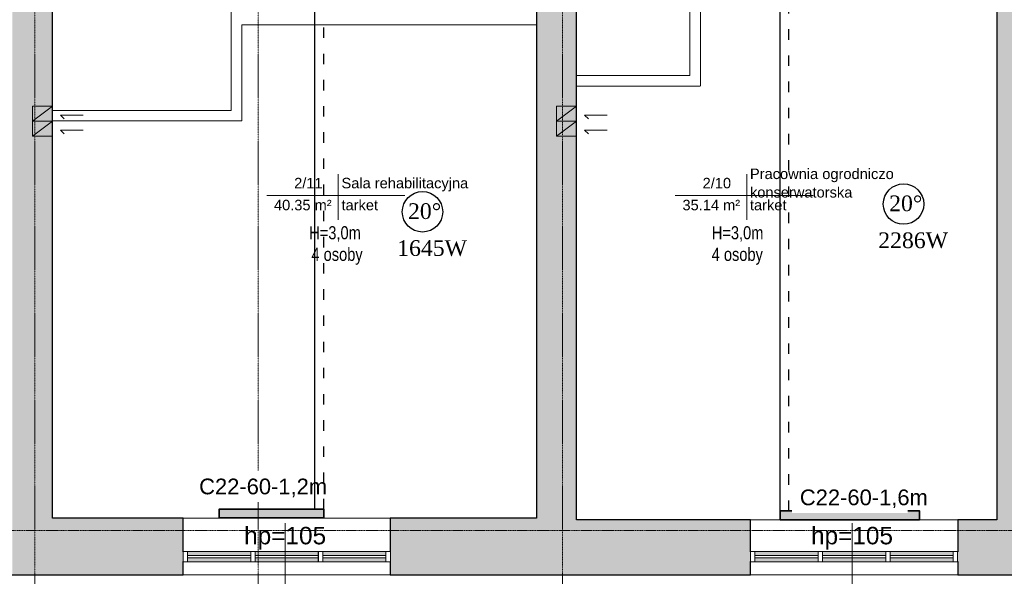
# Model space of a CAD drawing. Header units: inches. Extents: x -112469 to 885939, y -131046 to 286269.
# Tile 97 of 138: x 129918 to 141208, y -115982 to -109603. Entities that reach past the tile are written whole.
import ezdxf

# ---------------------------------------------------------------- set-up
doc = ezdxf.new("R2010")
doc.units = ezdxf.units.IN
doc.header["$MEASUREMENT"] = 0
for name, pattern in [('ACAD_ISO03W100', [30, 12, -18]), ('Linia siatki', [0.9925, 0.47, -0.2175, 0.0875, -0.2175]), ('Ukryty', [0.714375, 0.47625, -0.238125])]:
    doc.linetypes.add(name, pattern=pattern)
for name, color, linetype, lineweight in [('_IS_CO grzejniki', 1, 'Continuous', 35), ('_IS_CO opis', 26, 'Continuous', 25), ('_IS_CO powrót', 5, 'ACAD_ISO03W100', 30), ('_IS_CO zasilenie', 1, 'Continuous', 30), ('A-AREA-IDEN', 251, 'Continuous', 9), ('A-DETL', 251, 'Continuous', 9), ('A-DETL-HDLN', 251, 'Ukryty', 9), ('A-DETL-THIN', 251, 'Continuous', 9), ('A-GLAZ', 251, 'Continuous', 9), ('A-WALL', 251, 'Continuous', 9), ('A-WALL-PATT', 254, 'Continuous', 25), ('G-ANNO-TEXT', 251, 'Continuous', 9), ('I-WALL', 251, 'Continuous', 9), ('S-GRID', 251, 'Continuous', 9)]:
    doc.layers.add(name, color=color, linetype=linetype, lineweight=lineweight)
doc.styles.add('Arial', font='arial.ttf', dxfattribs={"height": 25})
doc.styles.add('Arial_1', font='arial.ttf', dxfattribs={"height": 12})
doc.styles.add('Arial_4', font='arial.ttf', dxfattribs={"width": 0.8, "height": 18})
doc.styles.add('Arial_5', font='arial.ttf', dxfattribs={"height": 20})
doc.styles.add('krzysiek', font='times.ttf')

# ---------------------------------------------------------------- blocks, each defined once
blk = doc.blocks.new('Etyk_pom_1_mala - Etyk_pom_1_mala-219433-6_Poziom posadzka II pietra')
at = {"layer": 'A-AREA-IDEN'}
for p, q in [((-0.096, 0.144), (-0.096, -0.378)), ((-0.915, -0.101), (0.666, -0.101))]:
    blk.add_line(p, q, dxfattribs=at)
blk = doc.blocks.new('Aluminum_2 szybowe - 160x140 wymiana-631481-6_Poziom posadzka II pietra')
at = {"layer": 'A-GLAZ'}
h = blk.add_hatch(color=256, dxfattribs=at)
h.paths.add_polyline_path([(-132.1, -19.2), (-59.7, -19.2), (-59.7, -14.7), (-132.1, -14.7)])
h.paths.add_polyline_path([(-132.1, -12.2), (-59.7, -12.2), (-59.7, -7.7), (-132.1, -7.7)])
h = blk.add_hatch(color=256, dxfattribs=at)
h.paths.add_polyline_path([(17.8, -19.2), (17.8, -14.7), (-54.6, -14.7), (-54.6, -19.2)])
h.paths.add_polyline_path([(-54.6, -12.2), (17.8, -12.2), (17.8, -7.7), (-54.6, -7.7)])
at = {"layer": 'A-GLAZ', "lineweight": 18}
for p, q in [((-137.2, -7.7), (-132.1, -7.7)), ((-137.2, -19.2), (-137.2, -7.7)), ((-132.1, -7.7), (-132.1, -19.2)), ((-59.7, -7.7), (-54.6, -7.7)), ((-59.7, -19.2), (-59.7, -7.7)), ((-54.6, -7.7), (-54.6, -19.2)), ((17.8, -7.7), (22.8, -7.7)), ((17.8, -19.2), (17.8, -7.7)), ((22.8, -7.7), (22.8, -19.2)), ((-132.1, -19.2), (-137.2, -19.2)), ((-132.1, -12.2), (-59.7, -12.2)), ((-132.1, -14.7), (-132.1, -12.2)), ((-59.7, -14.7), (-132.1, -14.7)), ((-59.7, -12.2), (-59.7, -14.7)), ((-54.6, -19.2), (-59.7, -19.2)), ((-54.6, -12.2), (17.8, -12.2)), ((-54.6, -14.7), (-54.6, -12.2)), ((17.8, -14.7), (-54.6, -14.7)), ((17.8, -12.2), (17.8, -14.7)), ((22.8, -19.2), (17.8, -19.2))]:
    blk.add_line(p, q, dxfattribs=at)
at = {"layer": 'A-GLAZ'}
for p, q in [((-59.7, -7.7), (-132.1, -7.7)), ((17.8, -7.7), (-54.6, -7.7)), ((-132.1, -19.2), (-59.7, -19.2)), ((-54.6, -19.2), (17.8, -19.2))]:
    blk.add_line(p, q, dxfattribs=at)
blk = doc.blocks.new('Aluminum_2 szybowe - 160x140 wymiana-631342-6_Poziom posadzka II pietra')
at = {"layer": 'A-GLAZ'}
h = blk.add_hatch(color=256, dxfattribs=at)
h.paths.add_polyline_path([(-59.7, 20.2), (-132.1, 20.2), (-132.1, 15.7), (-59.7, 15.7)])
h.paths.add_polyline_path([(-132.1, 13.2), (-132.1, 8.7), (-59.7, 8.7), (-59.7, 13.2)])
h = blk.add_hatch(color=256, dxfattribs=at)
h.paths.add_polyline_path([(-54.6, 20.2), (-54.6, 15.7), (17.8, 15.7), (17.8, 20.2)])
h.paths.add_polyline_path([(-54.6, 13.2), (-54.6, 8.7), (17.8, 8.7), (17.8, 13.2)])
at = {"layer": 'A-GLAZ', "lineweight": 18}
for p, q in [((-132.1, 20.2), (-137.2, 20.2)), ((-137.2, 20.2), (-137.2, 8.7)), ((-132.1, 8.7), (-132.1, 20.2)), ((-59.7, 15.7), (-132.1, 15.7)), ((-132.1, 15.7), (-132.1, 13.2)), ((-132.1, 13.2), (-59.7, 13.2)), ((-54.6, 20.2), (-59.7, 20.2)), ((-59.7, 20.2), (-59.7, 8.7)), ((-59.7, 13.2), (-59.7, 15.7)), ((-54.6, 8.7), (-54.6, 20.2)), ((17.8, 15.7), (-54.6, 15.7)), ((-54.6, 15.7), (-54.6, 13.2)), ((-54.6, 13.2), (17.8, 13.2)), ((22.8, 20.2), (17.8, 20.2)), ((17.8, 20.2), (17.8, 8.7)), ((17.8, 13.2), (17.8, 15.7)), ((22.8, 8.7), (22.8, 20.2)), ((-137.2, 8.7), (-132.1, 8.7)), ((-59.7, 8.7), (-54.6, 8.7)), ((17.8, 8.7), (22.8, 8.7))]:
    blk.add_line(p, q, dxfattribs=at)
at = {"layer": 'A-GLAZ'}
for p, q in [((-132.1, 20.2), (-59.7, 20.2)), ((-54.6, 20.2), (17.8, 20.2)), ((-59.7, 8.7), (-132.1, 8.7)), ((17.8, 8.7), (-54.6, 8.7))]:
    blk.add_line(p, q, dxfattribs=at)
blk = doc.blocks.new('2 PIĘTRO')
at = {"layer": 'A-WALL-PATT', "lineweight": 9}
h = blk.add_hatch(color=251, dxfattribs=at)
h.paths.add_polyline_path([(192263.54, -20075.71), (192723.54, -20075.71), (192723.54, -11615.71), (192263.54, -11615.71), (192263.54, -19425.71)])
h.paths.add_polyline_path([(192263.54, -10165.71), (192723.54, -10165.71), (192723.54, -4045.71), (192263.54, -4045.71), (192263.54, -10160.72)])
h = blk.add_hatch(color=251, dxfattribs=at)
h.paths.add_polyline_path([(198273.54, -19445.71), (198733.54, -19445.71), (198733.54, -11555.71), (198273.54, -11555.71), (198273.54, -19425.71)])
h.paths.add_polyline_path([(198273.54, -10105.71), (198733.54, -10105.71), (198733.54, -4045.71), (198273.54, -4045.71), (198273.54, -9567.62)])
h = blk.add_hatch(color=251, dxfattribs=at)
h.paths.add_polyline_path([(203753.54, -19445.71), (203953.54, -19445.71), (203953.54, -12155.71), (203553.54, -12155.71), (203553.54, -19445.71)])
h.paths.add_polyline_path([(203553.54, -9885.71), (203953.54, -9885.71), (203953.54, -4975.71), (203553.54, -4975.71), (203553.54, -9567.62)])
h = blk.add_hatch(color=251, dxfattribs=at)
h.paths.add_polyline_path([(196598.14, -20075.71), (198273.54, -20075.71), (198273.54, -19425.71), (196598.14, -19425.71), (196598.14, -19925.71)])
h.paths.add_polyline_path([(192723.54, -20075.71), (194223.54, -20075.71), (194223.54, -19425.71), (192723.54, -19425.71), (192723.54, -19925.71)])
h = blk.add_hatch(color=251, dxfattribs=at)
h.paths.add_polyline_path([(203170.21, -20075.71), (203753.54, -20075.71), (203753.54, -19445.71), (203103.54, -19445.71), (203103.54, -20075.71)])
h.paths.add_polyline_path([(198273.54, -20075.71), (200728.94, -20075.71), (200728.94, -19445.71), (198273.54, -19445.71)])
at = {"layer": 'A-DETL', "color": 251, "lineweight": 18}
for p, q in [((192723.54, -14706.7), (192493.54, -14878.79)), ((192493.54, -14706.7), (192493.54, -14878.79)), ((192723.54, -14706.7), (192493.54, -14706.7)), ((192723.54, -14878.79), (192723.54, -14706.7)), ((198733.54, -14706.7), (198503.54, -14878.79)), ((198503.54, -14706.7), (198503.54, -14878.79)), ((198733.54, -14706.7), (198503.54, -14706.7)), ((198733.54, -14878.79), (198733.54, -14706.7)), ((192723.54, -14878.79), (192493.54, -15050.88)), ((192493.54, -14878.79), (192493.54, -15050.88)), ((192723.54, -14878.79), (192493.54, -14878.79)), ((192723.54, -14878.79), (192493.54, -14878.79)), ((192723.54, -15050.88), (192723.54, -14878.79)), ((192816.28, -14809.4), (192858.71, -14851.83)), ((192816.28, -14809.4), (193076.28, -14809.4)), ((198733.54, -14878.79), (198503.54, -15050.88)), ((198503.54, -14878.79), (198503.54, -15050.88)), ((198733.54, -14878.79), (198503.54, -14878.79)), ((198733.54, -14878.79), (198503.54, -14878.79)), ((198733.54, -15050.88), (198733.54, -14878.79)), ((198826.28, -14809.4), (198868.71, -14851.83)), ((198826.28, -14809.4), (199086.28, -14809.4)), ((192816.28, -14981.49), (192858.71, -15023.92)), ((192816.28, -14981.49), (193076.28, -14981.49)), ((198826.28, -14981.49), (198868.71, -15023.92)), ((198826.28, -14981.49), (199086.28, -14981.49)), ((192723.54, -15050.88), (192493.54, -15050.88)), ((198733.54, -15050.88), (198503.54, -15050.88))]:
    blk.add_line(p, q, dxfattribs=at)
at = {"layer": 'A-DETL-HDLN', "color": 251}
for p, q in [((194773.54, -14755.71), (194773.54, -12155.71)), ((200033.54, -14355.71), (200033.54, -12155.71)), ((200153.54, -14475.71), (200153.54, -12155.71)), ((194893.54, -13775.71), (194893.54, -14875.71)), ((198273.54, -13775.71), (194893.54, -13775.71)), ((198733.54, -14355.71), (200033.54, -14355.71)), ((198733.54, -14475.71), (200153.54, -14475.71)), ((192723.54, -14755.71), (194773.54, -14755.71)), ((192723.54, -14875.71), (194893.54, -14875.71))]:
    blk.add_line(p, q, dxfattribs=at)
at = {"layer": 'A-DETL-THIN', "color": 251}
for p, q in [((195393.54, -20683.35), (195393.54, -19483.35)), ((201893.54, -20683.35), (201893.54, -19483.35))]:
    blk.add_line(p, q, dxfattribs=at)
at = {"layer": 'A-WALL', "color": 251, "lineweight": 25}
for p, q in [((192723.54, -19425.71), (192723.54, -12155.71)), ((198273.54, -12155.71), (198273.54, -19425.71)), ((198733.54, -19445.71), (198733.54, -12155.71)), ((194223.54, -19425.71), (192723.54, -19425.71)), ((194223.54, -19811.41), (194223.54, -19425.71)), ((196598.14, -19425.71), (196598.14, -19811.41)), ((198273.54, -19425.71), (196598.14, -19425.71)), ((200728.94, -19445.71), (198733.54, -19445.71)), ((200728.94, -19811.41), (200728.94, -19445.71)), ((203103.54, -19445.71), (203103.54, -19811.41)), ((203553.54, -19445.71), (203103.54, -19445.71)), ((194223.54, -20075.71), (194223.54, -19925.71)), ((196598.14, -19925.71), (196598.14, -20075.71)), ((200728.94, -20075.71), (200728.94, -19925.71)), ((203103.54, -19925.71), (203103.54, -20075.71)), ((190378.14, -20075.71), (194223.54, -20075.71)), ((196598.14, -20075.71), (200728.94, -20075.71)), ((203103.54, -20075.71), (209533.54, -20075.71))]:
    blk.add_line(p, q, dxfattribs=at)
at = {"layer": 'A-WALL', "color": 251}
for p, q in [((194223.54, -19425.71), (196598.14, -19425.71)), ((200728.94, -19445.71), (203103.54, -19445.71)), ((196598.14, -20075.71), (194223.54, -20075.71)), ((203103.54, -20075.71), (200728.94, -20075.71))]:
    blk.add_line(p, q, dxfattribs=at)
at = {"layer": 'I-WALL', "color": 251, "lineweight": 25}
blk.add_line((203553.54, -12155.71), (203553.54, -19445.71), dxfattribs=at)
at = {"layer": 'S-GRID', "color": 251, "linetype": 'Linia siatki'}
for p, q in [((192523.54, -349.63), (192523.54, -23392.42)), ((195083.54, -349.63), (195083.54, -23392.42)), ((198573.54, -349.63), (198573.54, -23392.42)), ((178601.56, -19568.21), (213831.77, -19568.21))]:
    blk.add_line(p, q, dxfattribs=at)
at = {"layer": 'A-AREA-IDEN', "color": 251, "xscale": 999.9999999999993, "yscale": 999.9999999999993, "zscale": 999.9999999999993}
for p in [(196097.15, -15629.25), (200780.91, -15629.25)]:
    blk.add_blockref('Etyk_pom_1_mala - Etyk_pom_1_mala-219433-6_Poziom posadzka II pietra', p, dxfattribs=at)
at = {"layer": 'A-GLAZ', "color": 251, "xscale": 10, "yscale": 10, "zscale": 10, "rotation": 180}
for p in [(194451.94, -19724.15), (195226.54, -19724.15)]:
    blk.add_blockref('Aluminum_2 szybowe - 160x140 wymiana-631342-6_Poziom posadzka II pietra', p, dxfattribs=at)
at = {"layer": 'A-GLAZ', "color": 251, "xscale": 10, "yscale": 10, "zscale": 10}
for p in [(202100.54, -19734.15), (202875.14, -19734.15)]:
    blk.add_blockref('Aluminum_2 szybowe - 160x140 wymiana-631481-6_Poziom posadzka II pietra', p, dxfattribs=at)
at = {"layer": 'A-AREA-IDEN', "color": 251, "char_height": 120, "attachment_point": 1, "style": 'Arial_1'}
for s, insert, width in [('Pracownia ogrodniczo', (200721.79, -15421.54), 2124.4719), ('2/11', (195495.24, -15527.54), 424.8944), ('Sala rehabilitacyjna', (196038.02, -15527.54), 1891.9825), ('2/10', (200179, -15527.54), 424.8944), ('konserwatorska', (200721.79, -15633.2), 1531.2231), ('40.35 m²', (195263.88, -15779.25), 857.8056), ('tarket', (196038.02, -15779.25), 553.1644), ('35.14 m²', (199947.64, -15779.25), 857.8056), ('tarket', (200721.79, -15779.25), 553.1644)]:
    blk.add_mtext(s, dxfattribs=dict(at, insert=insert, width=width))
at = {"layer": 'G-ANNO-TEXT', "color": 251, "attachment_point": 1}
for s, insert, char_height, width, style in [('H=3,0m', (195668.14, -16081.7), 150, 913.9237, 'Arial_4'), ('H=3,0m', (200284.39, -16081.7), 150, 913.9237, 'Arial_4'), ('4 osoby', (195693.7, -16329.28), 150, 873.8394, 'Arial_4'), ('4 osoby', (200282.93, -16329.28), 150, 873.8394, 'Arial_4'), ('hp=105', (194921.9, -19527.18), 200, 1162.4469, 'Arial_5'), ('hp=105', (201421.9, -19527.18), 200, 1162.4469, 'Arial_5')]:
    blk.add_mtext(s, dxfattribs=dict(at, insert=insert, char_height=char_height, width=width, style=style))

msp = doc.modelspace()

# ---------------------------------------------------------------- block references
msp.add_blockref('2 PIĘTRO', (-62430, -95888))

# ---------------------------------------------------------------- next in the draw order: hatches: boundary and pattern name
at = {"layer": '_IS_CO grzejniki'}
h = msp.add_hatch(color=256, dxfattribs=at)
h.dxf.hatch_style = 1
edge = h.paths.add_edge_path()
edge.add_line((133404, -115313), (133404, -115213))
edge.add_line((132704, -115213), (132204, -115213))
edge.add_line((132204, -115213), (132204, -115313))
edge.add_line((132204, -115313), (132704, -115313))
h = msp.add_hatch(color=256, dxfattribs=at)
h.dxf.hatch_style = 1
edge = h.paths.add_edge_path()
edge.add_line((140237, -115333), (140237, -115233))
edge.add_line((139137, -115233), (138637, -115233))
edge.add_line((138637, -115233), (138637, -115333))
edge.add_line((138637, -115333), (139137, -115333))

# ---------------------------------------------------------------- next in the draw order: linework, layer by layer
for points in [[(133404, -115313), (133404, -115213), (132204, -115213), (132204, -115313)], [(140237, -115333), (140237, -115233), (138637, -115233), (138637, -115333)]]:
    msp.add_lwpolyline(points, close=True, dxfattribs=at)
at = {"layer": '_IS_CO opis', "lineweight": -3, "ltscale": 15}
for centre in [(140053, -111716), (134537, -111805)]:
    msp.add_circle(centre, 232, dxfattribs=at)
at = {"layer": '_IS_CO powrót', "ltscale": 10}
msp.add_line((138737, -115233), (138737, -107503), dxfattribs=at)
at = {"layer": '_IS_CO zasilenie', "ltscale": 10}
msp.add_line((138637, -115233), (138637, -107603), dxfattribs=at)

# ---------------------------------------------------------------- next in the draw order: texts
at = {"layer": '_IS_CO opis', "ltscale": 15, "char_height": 180, "attachment_point": 1, "style": 'krzysiek'}
for s, insert, width in [('20%%D', (139888, -111618), 380.43), ('20%%D', (134371, -111707), 380.43), ('2286W', (139763, -112041), 999.97), ('1645W', (134247, -112130), 999.97)]:
    msp.add_mtext(s, dxfattribs=dict(at, insert=insert, width=width))
at = {"layer": '_IS_CO opis', "ltscale": 15, "insert": (131976, -114862), "char_height": 180, "width": 1146.96, "attachment_point": 1, "style": 'Arial', "bg_fill": 2}
msp.add_mtext('C22-60-1,2m', dxfattribs=at)

# ---------------------------------------------------------------- next in the draw order: linework, layer by layer
at = {"layer": '_IS_CO powrót', "ltscale": 10}
msp.add_line((133404, -115213), (133404, -106989), dxfattribs=at)
at = {"layer": '_IS_CO zasilenie', "ltscale": 10}
msp.add_line((133304, -115213), (133304, -106889), dxfattribs=at)

# ---------------------------------------------------------------- next in the draw order: texts
at = {"layer": '_IS_CO opis', "ltscale": 15, "insert": (138864, -114987), "char_height": 180, "width": 1146.96, "attachment_point": 1, "style": 'Arial', "bg_fill": 2}
msp.add_mtext('C22-60-1,6m', dxfattribs=at)

doc.saveas('drawing.dxf')
